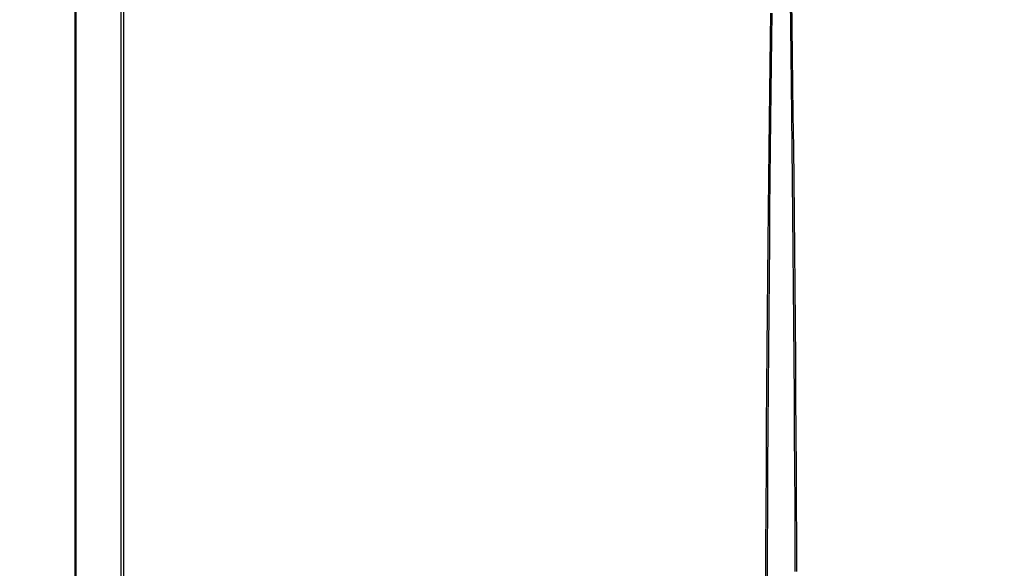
# Model space of a CAD drawing. Header units: centimetres. Extents: x 1912 to 37354, y 4932 to 6633.
# Tile 81 of 236: x 13932 to 13974, y 5695 to 5718. Entities that reach past the tile are written whole.
import ezdxf
from ezdxf import colors
from ezdxf.entities.mleader import LeaderData, LeaderLine
from ezdxf.math import Vec2, Vec3

# ---------------------------------------------------------------- set-up
doc = ezdxf.new("R2010")
doc.units = ezdxf.units.CM
doc.layers.add('$_urządzenia', color=250, linetype='Continuous')
doc.layers.add('IS_Opis', color=250, linetype='Continuous', lineweight=9)
doc.styles.add('styl1', font='ARIALN.TTF')

# ---------------------------------------------------------------- blocks, each defined once
blk = doc.blocks.new('A$C92957c0b')
at = {"layer": '$_urządzenia'}
for p, q in [((-279.34, -1127), (-279.34, -29)), ((-300, -1125.6), (-300, -30.4)), ((-299.63, -1125.6), (-299.63, -30.4)), ((-280.56, -30.4), (-280.56, -1125.6))]:
    blk.add_line(p, q, dxfattribs=at)
for points in [[(-6.56, -407.83), (-6.49, -390.85), (-6.41, -373.58), (-6.31, -356.09), (-6.21, -338.94), (-6.09, -322.24), (-5.97, -305.88), (-5.84, -290.14), (-5.71, -275.14), (-5.57, -260.76), (-5.43, -246.92), (-5.29, -233.62), (-5.15, -220.86), (-5.01, -208.54), (-4.87, -196.63), (-4.72, -185.16), (-4.58, -174.07), (-4.43, -163.35)], [(-5.87, -407.82), (-5.8, -390.85), (-5.72, -373.58), (-5.63, -356.08), (-5.53, -338.93), (-5.42, -322.23), (-5.3, -305.88), (-5.18, -290.14), (-5.05, -275.14), (-4.92, -260.76), (-4.79, -246.92), (-4.66, -233.62), (-4.52, -220.87), (-4.39, -208.54), (-4.25, -196.64), (-4.11, -185.17), (-3.97, -174.07), (-3.84, -163.35)], [(3.76, -157.49), (3.91, -169.07), (4.06, -181.07), (4.21, -193.57), (4.37, -206.61), (4.52, -220.16), (4.66, -234.21), (4.81, -248.83), (4.95, -263.94), (5.09, -279.27), (5.22, -294.87), (5.34, -310.68), (5.45, -326.33), (5.55, -341.75), (5.64, -357), (5.71, -371.89), (5.78, -386.32), (5.84, -400.4)], [(4.35, -157.49), (4.51, -169.06), (4.67, -181.06), (4.83, -193.57), (4.99, -206.61), (5.15, -220.16), (5.3, -234.2), (5.45, -248.82), (5.6, -263.94), (5.75, -279.27), (5.88, -294.87), (6.01, -310.68), (6.12, -326.33), (6.23, -341.75), (6.32, -357), (6.4, -371.89), (6.47, -386.33), (6.53, -400.4)]]:
    blk.add_lwpolyline(points, dxfattribs=at)

msp = doc.modelspace()

# ---------------------------------------------------------------- block references
at = {"layer": '$_urządzenia', "xscale": 0.1, "yscale": 0.1, "zscale": 0.1}
msp.add_blockref('A$C92957c0b', (13964.638, 5734.494), dxfattribs=at)

# ---------------------------------------------------------------- leaders
at = {"layer": 'IS_Opis'}
ml = msp.add_multileader_mtext('Standard', dxfattribs=at)
ml.set_content('Projektowany kocioł gazowy 1-funkcyjny 100kW z zamkniętą komorą spalania. Kotły zamontować na prefabrykowanym stelażu', color=256, style='styl1')
ml.set_leader_properties()
ml.build(insert=Vec2(0, 0))
ml.multileader.update_dxf_attribs({"dogleg_length": 5, "arrow_head_size": 7.5})
ctx = ml.context
ctx.base_point, ctx.char_height, ctx.arrow_head_size, ctx.landing_gap_size, ctx.plane_origin = Vec3(13594.447, 5786.957), 12, 7.5, 5, Vec3(14031.09, 5884.081)
ctx.text_align_type = 2
notes = []
notes.append((ctx, [(1, (1, 1, 0), (13884.638, 5786.957), (-1, 0), 18.917, [(2, [(13884.638, 5734.494), (14044.638, 5734.494), (13964.638, 5734.494)], 0, [])])]))
ctx.mtext.insert, ctx.mtext.width, ctx.mtext.defined_height, ctx.mtext.alignment, ctx.mtext.flow_direction = Vec3(13860.721, 5794.721), 272.7828, 76.915, 3, 5
for ctx, leaders in notes:
    for number, flags, end, landing, length, lines in leaders:
        leader = LeaderData()
        leader.index, (leader.has_last_leader_line, leader.has_dogleg_vector, leader.attachment_direction) = number, flags
        leader.last_leader_point, leader.dogleg_vector, leader.dogleg_length = Vec3(end), Vec3(landing), length
        for number, points, colour, breaks in lines:
            line = LeaderLine()
            line.index, line.vertices, line.color, line.breaks = number, Vec3.list(points), colors.encode_raw_color(colour), breaks
            leader.lines.append(line)
        ctx.leaders.append(leader)

doc.saveas('drawing.dxf')
